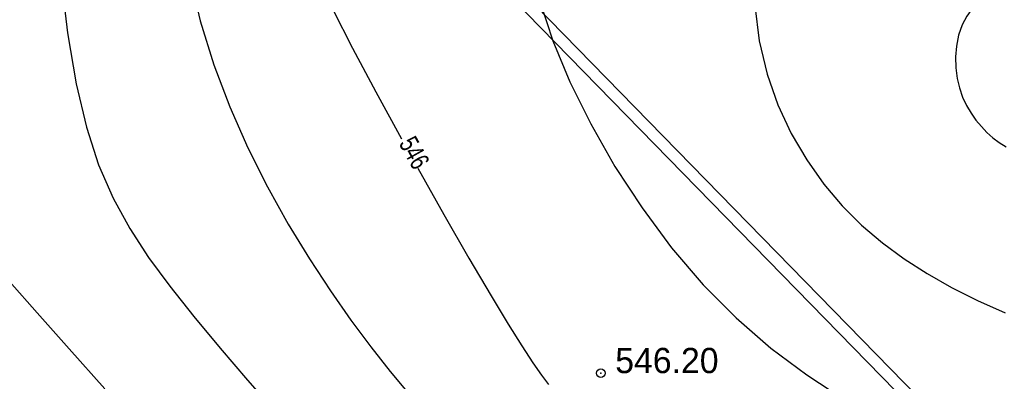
# Model space of a CAD drawing. Extents: x 10527 to 38813, y 13847 to 37526.
# Tile 112 of 256: x 35341 to 35375, y 36349 to 36362. Entities that reach past the tile are written whole.
import ezdxf

# ---------------------------------------------------------------- set-up
doc = ezdxf.new("R2010")
doc.units = 0
doc.header["$LTSCALE"] = 0.5
doc.header["$MEASUREMENT"] = 0
doc.header["$PDMODE"] = 32
doc.header["$PDSIZE"] = 0.3
doc.linetypes.add('CONTI', pattern=[0])
for name, color, linetype in [('(004) Точки рельефа', 7, 'Continuous'), ('(040) Ограда', 7, 'Continuous'), ('GORIZDEFAULT', 32, 'CONTI'), ('PI_TTDEFAULT', 5, 'CONTI')]:
    doc.layers.add(name, color=color, linetype=linetype)
doc.layers.add('(032) Горизонтали утолщенные', color=32, linetype='Continuous', lineweight=30)
doc.layers.add('.', color=7, linetype='Continuous', lineweight=15)
doc.styles.add('D-431', font='txt')
doc.styles.add('SHRFT', font='TXT', dxfattribs={"width": 0.875})
doc.styles.get("Standard").update_dxf_attribs({"font": 'times.ttf'})
doc.linetypes.add('ОГРАДА_ГЛИН', pattern='A,4,["|",Standard,S=0.8,R=0,X=0,Y=-0.8],0.5,["|",Standard,S=0.8,R=0,X=0,Y=-0.8],3.5', length=8)

# ---------------------------------------------------------------- blocks, each defined once
blk = doc.blocks.new('gergrgrre')
at = {"layer": '(032) Горизонтали утолщенные', "color": 32}
for points in [[(360198.52, 4200473.88, 546), (360199.2, 4200472.55, 546), (360200.01, 4200471.03, 546), (360200.9, 4200469.4, 546)], [(360201.46, 4200468.39, 546), (360202.37, 4200466.78, 546), (360203.23, 4200465.27, 546), (360204, 4200463.97, 546)], [(360204, 4200463.97, 546), (360204.59, 4200462.99, 546), (360205.07, 4200462.23, 546), (360205.45, 4200461.65, 546), (360205.75, 4200461.22, 546), (360205.99, 4200460.9, 546)]]:
    blk.add_polyline3d(points, dxfattribs=at)
at = {"layer": '(040) Ограда', "flags": 128}
blk.add_lwpolyline([(360140.116, 4200540.458), (360188.044, 4200491.371), (360223.423, 4200455.135), (360264.554, 4200409.603)], dxfattribs=at)
at = {"layer": '(040) Ограда', "linetype": 'ОГРАДА_ГЛИН', "flags": 128}
blk.add_lwpolyline([(360140.403, 4200540.738), (360188.33, 4200491.65), (360223.715, 4200455.409), (360264.851, 4200409.871)], dxfattribs=at)
at = {"layer": 'GORIZDEFAULT', "color": 32}
for points in [[(360193.57, 4200475.03, 545.5), (360193.93, 4200473.49, 545.5), (360194.4, 4200471.97, 545.5), (360194.95, 4200470.51, 545.5), (360195.58, 4200469.09, 545.5), (360196.26, 4200467.74, 545.5), (360196.98, 4200466.45, 545.5), (360197.71, 4200465.25, 545.5), (360198.44, 4200464.14, 545.5), (360199.15, 4200463.12, 545.5), (360199.84, 4200462.2, 545.5), (360200.51, 4200461.35, 545.5), (360201.15, 4200460.57, 545.5)], [(360188.43, 4200491.78, 545), (360188.38, 4200491.71, 545), (360188.33, 4200491.65, 545), (360188.35, 4200491.58, 545), (360188.47, 4200488.03, 545), (360188.51, 4200486.33, 545), (360188.57, 4200484.31, 545), (360188.65, 4200482.08, 545), (360188.76, 4200479.73, 545), (360188.91, 4200477.38, 545), (360189.09, 4200475.13, 545), (360189.33, 4200473.08, 545), (360189.63, 4200471.31, 545), (360189.99, 4200469.81, 545), (360190.41, 4200468.5, 545), (360190.91, 4200467.35, 545), (360191.49, 4200466.3, 545), (360192.14, 4200465.3, 545), (360192.88, 4200464.3, 545), (360193.71, 4200463.25, 545), (360194.62, 4200462.16, 545), (360195.57, 4200461.05, 545), (360196.55, 4200459.93, 545)], [(360205.7, 4200474.14, 546.5), (360206.14, 4200472.8, 546.5), (360206.73, 4200471.38, 546.5), (360207.45, 4200469.92, 546.5), (360208.29, 4200468.45, 546.5), (360209.23, 4200467.01, 546.5), (360210.25, 4200465.63, 546.5), (360211.34, 4200464.35, 546.5), (360212.49, 4200463.2, 546.5), (360213.69, 4200462.16, 546.5), (360214.94, 4200461.23, 546.5), (360216.22, 4200460.39, 546.5)], [(360213.13, 4200474.02, 547), (360213.29, 4200472.8, 547), (360213.56, 4200471.65, 547), (360213.93, 4200470.58, 547), (360214.39, 4200469.59, 547), (360214.93, 4200468.68, 547), (360215.52, 4200467.84, 547), (360216.16, 4200467.09, 547), (360216.83, 4200466.41, 547), (360217.55, 4200465.8, 547), (360218.3, 4200465.25, 547), (360219.1, 4200464.74, 547), (360219.94, 4200464.26, 547), (360220.84, 4200463.81, 547), (360221.8, 4200463.38, 547)], [(360213.13, 4200474.02, 547), (360213.29, 4200472.8, 547), (360213.56, 4200471.65, 547), (360213.93, 4200470.58, 547), (360214.39, 4200469.59, 547), (360214.93, 4200468.68, 547), (360215.52, 4200467.84, 547), (360216.16, 4200467.09, 547), (360216.83, 4200466.41, 547), (360217.55, 4200465.8, 547), (360218.3, 4200465.25, 547), (360219.1, 4200464.74, 547), (360219.94, 4200464.26, 547), (360220.84, 4200463.81, 547), (360221.8, 4200463.38, 547)], [(360213.13, 4200474.02, 547), (360213.29, 4200472.8, 547), (360213.56, 4200471.65, 547), (360213.93, 4200470.58, 547), (360214.39, 4200469.59, 547), (360214.93, 4200468.68, 547), (360215.52, 4200467.84, 547), (360216.16, 4200467.09, 547), (360216.83, 4200466.41, 547), (360217.55, 4200465.8, 547), (360218.3, 4200465.25, 547), (360219.1, 4200464.74, 547), (360219.94, 4200464.26, 547), (360220.84, 4200463.81, 547), (360221.8, 4200463.38, 547)], [(360221.98, 4200474.3, 547.5), (360221.57, 4200474.29, 547.5), (360221.22, 4200474.23, 547.5), (360220.92, 4200474.12, 547.5), (360220.67, 4200473.93, 547.5), (360220.47, 4200473.66, 547.5), (360220.31, 4200473.35, 547.5), (360220.19, 4200473, 547.5), (360220.12, 4200472.62, 547.5), (360220.08, 4200472.24, 547.5), (360220.09, 4200471.86, 547.5), (360220.14, 4200471.5, 547.5), (360220.22, 4200471.17, 547.5), (360220.32, 4200470.85, 547.5), (360220.46, 4200470.56, 547.5), (360220.62, 4200470.3, 547.5), (360220.79, 4200470.05, 547.5), (360220.98, 4200469.83, 547.5), (360221.17, 4200469.62, 547.5), (360221.38, 4200469.44, 547.5), (360221.6, 4200469.28, 547.5), (360221.84, 4200469.13, 547.5)], [(360187.33, 4200464.46, 544.5), (360188.28, 4200463.38, 544.5), (360189.39, 4200462.13, 544.5), (360190.63, 4200460.75, 544.5)]]:
    blk.add_polyline3d(points, dxfattribs=at)
at = {"layer": 'PI_TTDEFAULT', "color": 5}
blk.add_point((360207.8, 4200461.29, 546.2), dxfattribs=at)
at = {"layer": '(004) Точки рельефа', "style": 'D-431'}
blk.add_text('546.20', height=0.875, dxfattribs=at).set_placement((360208.3, 4200461.29))
at = {"layer": '(032) Горизонтали утолщенные', "color": 32, "style": 'SHRFT', "width": 0.75}
blk.add_text('546', height=0.6562, rotation=299.0648, dxfattribs=at).set_placement((360200.793, 4200469.246, 546))

msp = doc.modelspace()

# ---------------------------------------------------------------- hatches: boundary and pattern name
at = {"layer": '.', "ltscale": 0.149071}
h = msp.add_hatch(color=256, dxfattribs=at)
h.dxf.hatch_style = 1
h.set_gradient(color1=(255, 255, 255), tint=1)
h.paths.add_polyline_path([(35043.297, 36082.013), (36343.297, 36082.013), (36343.297, 37217.013), (35043.297, 37217.013)])
h.paths.add_polyline_path([(35058.297, 37202.013), (36328.297, 37202.013), (36328.297, 36097.013), (35058.297, 36097.013)], flags=16)

# ---------------------------------------------------------------- block references
at = {"linetype": 'Continuous'}
msp.add_blockref('gergrgrre', (-324846.944, -4164111.878), dxfattribs=at)

doc.saveas('drawing.dxf')
